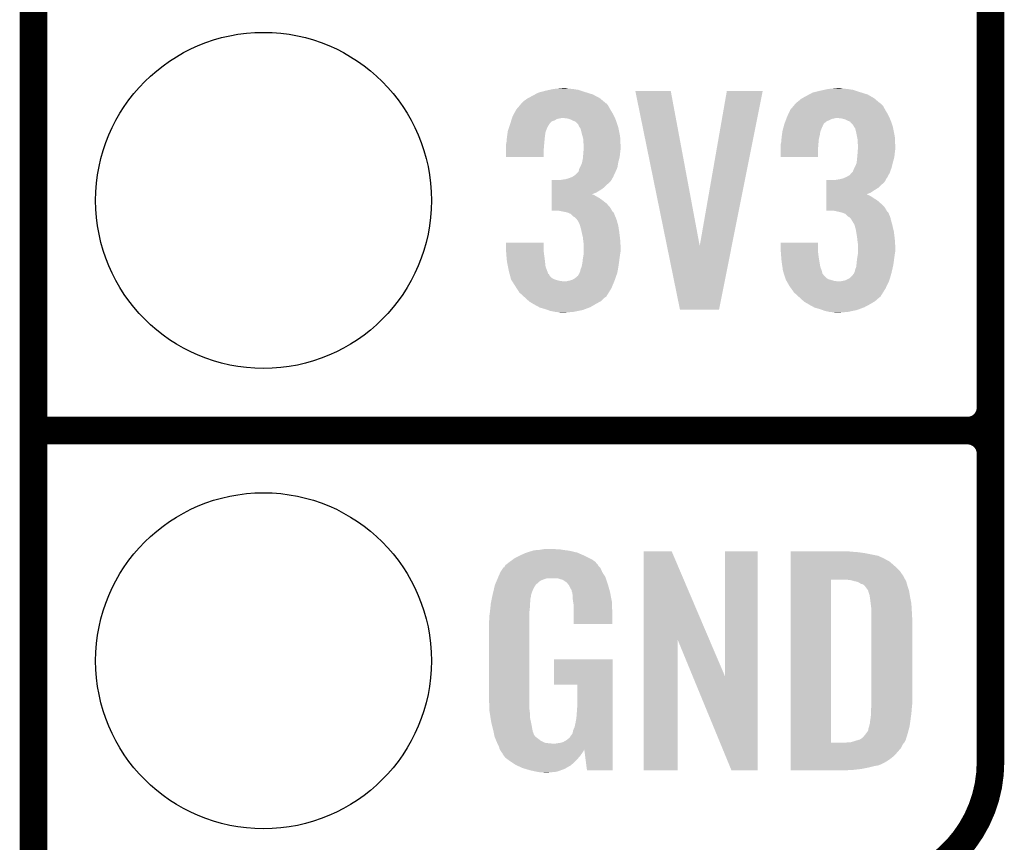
# Model space of a CAD drawing. Extents: x -0.05 to 0.95, y -0.15 to 2.1.
# Tile 2 of 35: x -0.05 to 0.16, y -0.04 to 0.14. Entities that reach past the tile are written whole.
import ezdxf

# ---------------------------------------------------------------- set-up
doc = ezdxf.new("R2010")
doc.units = 0
doc.layers.get('0').update_dxf_attribs({"linetype": 'CONTINUOUS'})
for name, color, linetype in [('HALL_CURRENT_24_V100_GKO', 5, 'CONTINUOUS'), ('HALL_CURRENT_24_V100_GTO', 14, 'CONTINUOUS'), ('HALL_CURRENT_24_V100_GTS', 12, 'CONTINUOUS')]:
    doc.layers.add(name, color=color, linetype=linetype)

# ---------------------------------------------------------------- blocks, each defined once
blk = doc.blocks.new('ROUND_39')
blk.add_circle((0, 0), 0.0365)

msp = doc.modelspace()

# ---------------------------------------------------------------- linework, layer by layer
at = {"layer": 'HALL_CURRENT_24_V100_GKO', "const_width": 0.006}
msp.add_lwpolyline([(-0.05, -0.15), (-0.05, 2.01)], dxfattribs=at)
at = {"layer": 'HALL_CURRENT_24_V100_GTO', "const_width": 0.006}
for points in [[(0.158, -0.022), (0.158, 0.722)], [(0.158, 0.055), (0.158, 0.145)], [(-0.05, 0.05), (0.153, 0.05)], [(-0.05, 0.05), (0.153, 0.05)]]:
    msp.add_lwpolyline(points, dxfattribs=at)
for points in [[(0.153, 0.05, 0.414214), (0.158, 0.055)], [(0.158, 0.045, 0.414214), (0.153, 0.05)], [(0.158, 0.045, 0.414214), (0.153, 0.05)], [(0.13, -0.05, 0.414214), (0.158, -0.022)]]:
    msp.add_lwpolyline(points, format="xyb", dxfattribs=at)
at = {"layer": 'HALL_CURRENT_24_V100_GTO'}
for points in [[(0.0621, 0.124), (0.063, 0.1242), (0.0685, 0.124), (0.0672, 0.1242)], [(0.063, 0.1242), (0.06405, 0.1243), (0.0672, 0.1242), (0.0661, 0.1243)], [(0.06405, 0.1243), (0.0651, 0.1244), (0.0661, 0.1243), (0.0657, 0.1244)], [(0.1218, 0.124), (0.1227, 0.1242), (0.1282, 0.124), (0.1269, 0.1242)], [(0.1227, 0.1242), (0.12375, 0.1243), (0.1269, 0.1242), (0.1258, 0.1243)], [(0.12375, 0.1243), (0.1248, 0.1244), (0.1258, 0.1243), (0.1253, 0.1244)], [(0.0566, 0.1216), (0.0573, 0.1221), (0.07381, 0.1216), (0.07322, 0.1221)], [(0.0573, 0.1221), (0.05748, 0.1222), (0.07322, 0.1221), (0.0731, 0.1222)], [(0.05748, 0.1222), (0.0584, 0.1227), (0.0731, 0.1222), (0.07216, 0.1227)], [(0.0584, 0.1227), (0.05896, 0.123), (0.07216, 0.1227), (0.0716, 0.123)], [(0.05896, 0.123), (0.0597, 0.1234), (0.0716, 0.123), (0.07032, 0.1234)], [(0.0597, 0.1234), (0.06007, 0.1235), (0.07032, 0.1234), (0.07, 0.1235)], [(0.06007, 0.1235), (0.0612, 0.1238), (0.07, 0.1235), (0.0691, 0.1238)], [(0.0612, 0.1238), (0.0621, 0.124), (0.0691, 0.1238), (0.0685, 0.124)], [(0.08768, 0.09011), (0.0808, 0.1238), (0.0948, 0.09011), (0.0885, 0.1238)], [(0.0808, 0.1238), (0.0808, 0.1238), (0.0885, 0.1238), (0.0808, 0.1238)], [(0.0948, 0.09011), (0.1007, 0.1238), (0.10176, 0.09011), (0.1085, 0.1238)], [(0.1007, 0.1238), (0.1007, 0.1238), (0.1085, 0.1238), (0.1007, 0.1238)], [(0.1163, 0.1216), (0.1169, 0.1221), (0.13341, 0.1216), (0.13282, 0.1221)], [(0.1169, 0.1221), (0.11708, 0.1222), (0.13282, 0.1221), (0.1327, 0.1222)], [(0.11708, 0.1222), (0.118, 0.1227), (0.1327, 0.1222), (0.13182, 0.1227)], [(0.118, 0.1227), (0.11856, 0.123), (0.13182, 0.1227), (0.1313, 0.123)], [(0.11856, 0.123), (0.1193, 0.1234), (0.1313, 0.123), (0.13002, 0.1234)], [(0.1193, 0.1234), (0.1197, 0.1235), (0.13002, 0.1234), (0.1297, 0.1235)], [(0.1197, 0.1235), (0.1209, 0.1238), (0.1297, 0.1235), (0.1288, 0.1238)], [(0.1209, 0.1238), (0.1218, 0.124), (0.1288, 0.1238), (0.1282, 0.124)], [(0.0549, 0.1197), (0.05566, 0.1206), (0.0754, 0.1197), (0.0749, 0.1206)], [(0.05566, 0.1206), (0.056, 0.121), (0.0749, 0.1206), (0.0746, 0.121)], [(0.056, 0.121), (0.0561, 0.1211), (0.0746, 0.121), (0.0744, 0.1211)], [(0.0561, 0.1211), (0.0566, 0.1216), (0.0744, 0.1211), (0.07381, 0.1216)], [(0.1145, 0.1197), (0.11526, 0.1206), (0.1351, 0.1197), (0.1346, 0.1206)], [(0.11526, 0.1206), (0.1156, 0.121), (0.1346, 0.1206), (0.1342, 0.121)], [(0.1156, 0.121), (0.1157, 0.1211), (0.1342, 0.121), (0.134, 0.1211)], [(0.1157, 0.1211), (0.1158, 0.1212), (0.134, 0.1211), (0.13388, 0.1212)], [(0.1158, 0.1212), (0.1163, 0.1216), (0.13388, 0.1212), (0.13341, 0.1216)], [(0.05394, 0.1177), (0.05401, 0.1179), (0.0638, 0.1177), (0.0648, 0.1179)], [(0.05401, 0.1179), (0.0541, 0.1182), (0.07637, 0.1179), (0.07623, 0.1182)], [(0.0541, 0.1182), (0.05437, 0.1187), (0.07623, 0.1182), (0.076, 0.1187)], [(0.05437, 0.1187), (0.0549, 0.1197), (0.076, 0.1187), (0.0754, 0.1197)], [(0.066, 0.1178), (0.0651, 0.1179), (0.07642, 0.1178), (0.07637, 0.1179)], [(0.0667, 0.1176), (0.066, 0.1178), (0.07651, 0.1176), (0.07642, 0.1178)], [(0.11361, 0.1177), (0.11365, 0.1178), (0.1235, 0.1177), (0.124, 0.1178)], [(0.11365, 0.1178), (0.11369, 0.1179), (0.124, 0.1178), (0.1244, 0.1179)], [(0.11369, 0.1179), (0.1138, 0.1182), (0.13607, 0.1179), (0.13593, 0.1182)], [(0.1138, 0.1182), (0.11403, 0.1187), (0.13593, 0.1182), (0.1357, 0.1187)], [(0.11403, 0.1187), (0.1145, 0.1197), (0.1357, 0.1187), (0.1351, 0.1197)], [(0.1256, 0.1178), (0.1248, 0.1179), (0.13612, 0.1178), (0.13607, 0.1179)], [(0.1264, 0.1176), (0.1256, 0.1178), (0.13621, 0.1176), (0.13612, 0.1178)], [(0.0531, 0.1151), (0.05337, 0.1159), (0.06138, 0.1151), (0.0617, 0.1159)], [(0.05337, 0.1159), (0.0534, 0.116), (0.0617, 0.1159), (0.0618, 0.116)], [(0.0534, 0.116), (0.05343, 0.1161), (0.0618, 0.116), (0.0618, 0.1161)], [(0.05343, 0.1161), (0.0536, 0.1166), (0.0618, 0.1161), (0.06213, 0.1166)], [(0.0536, 0.1166), (0.05363, 0.1167), (0.06213, 0.1166), (0.0622, 0.1167)], [(0.05363, 0.1167), (0.05379, 0.1172), (0.0622, 0.1167), (0.0627, 0.1172)], [(0.05379, 0.1172), (0.05385, 0.1174), (0.0627, 0.1172), (0.0633, 0.1174)], [(0.05385, 0.1174), (0.05394, 0.1177), (0.0633, 0.1174), (0.0638, 0.1177)], [(0.0671, 0.1174), (0.0667, 0.1176), (0.0766, 0.1174), (0.07651, 0.1176)], [(0.0673, 0.1173), (0.0671, 0.1174), (0.07663, 0.1173), (0.0766, 0.1174)], [(0.0678, 0.1171), (0.0673, 0.1173), (0.0767, 0.1171), (0.07663, 0.1173)], [(0.0684, 0.1165), (0.0678, 0.1171), (0.0769, 0.1165), (0.0767, 0.1171)], [(0.0685, 0.1163), (0.0684, 0.1165), (0.07697, 0.1163), (0.0769, 0.1165)], [(0.0685, 0.1162), (0.0685, 0.1163), (0.077, 0.1162), (0.07697, 0.1163)], [(0.0687, 0.1159), (0.0685, 0.1162), (0.0771, 0.1159), (0.077, 0.1162)], [(0.0689, 0.1156), (0.0687, 0.1159), (0.07716, 0.1156), (0.0771, 0.1159)], [(0.0691, 0.1148), (0.0689, 0.1156), (0.07732, 0.1148), (0.07716, 0.1156)], [(0.1128, 0.1151), (0.11301, 0.1159), (0.12108, 0.1151), (0.1214, 0.1159)], [(0.11301, 0.1159), (0.11304, 0.116), (0.1214, 0.1159), (0.1215, 0.116)], [(0.11304, 0.116), (0.11307, 0.1161), (0.1215, 0.116), (0.1215, 0.1161)], [(0.11307, 0.1161), (0.1132, 0.1166), (0.1215, 0.1161), (0.12175, 0.1166)], [(0.1132, 0.1166), (0.11324, 0.1167), (0.12175, 0.1166), (0.1218, 0.1167)], [(0.11324, 0.1167), (0.11342, 0.1172), (0.1218, 0.1167), (0.1224, 0.1172)], [(0.11342, 0.1172), (0.1135, 0.1174), (0.1224, 0.1172), (0.1229, 0.1174)], [(0.1135, 0.1174), (0.11361, 0.1177), (0.1229, 0.1174), (0.1235, 0.1177)], [(0.1268, 0.1174), (0.1264, 0.1176), (0.1363, 0.1174), (0.13621, 0.1176)], [(0.127, 0.1173), (0.1268, 0.1174), (0.13633, 0.1173), (0.1363, 0.1174)], [(0.1275, 0.1171), (0.127, 0.1173), (0.1364, 0.1171), (0.13633, 0.1173)], [(0.1277, 0.1168), (0.1275, 0.1171), (0.1365, 0.1168), (0.1364, 0.1171)], [(0.1282, 0.1163), (0.1277, 0.1168), (0.13667, 0.1163), (0.1365, 0.1168)], [(0.1282, 0.1162), (0.1282, 0.1163), (0.1367, 0.1162), (0.13667, 0.1163)], [(0.1284, 0.1159), (0.1282, 0.1162), (0.1368, 0.1159), (0.1367, 0.1162)], [(0.1286, 0.1156), (0.1284, 0.1159), (0.13686, 0.1156), (0.1368, 0.1159)], [(0.1288, 0.1148), (0.1286, 0.1156), (0.13702, 0.1148), (0.13686, 0.1156)], [(0.05287, 0.1134), (0.0529, 0.1137), (0.0611, 0.1134), (0.06114, 0.1137)], [(0.0529, 0.1137), (0.05297, 0.1142), (0.06114, 0.1137), (0.0612, 0.1142)], [(0.05297, 0.1142), (0.05307, 0.1149), (0.0612, 0.1142), (0.0613, 0.1149)], [(0.05307, 0.1149), (0.0531, 0.1151), (0.0613, 0.1149), (0.06138, 0.1151)], [(0.06934, 0.1139), (0.0691, 0.1148), (0.0775, 0.1139), (0.07732, 0.1148)], [(0.0695, 0.1133), (0.06934, 0.1139), (0.07753, 0.1133), (0.0775, 0.1139)], [(0.11257, 0.1134), (0.1126, 0.1137), (0.1207, 0.1134), (0.12077, 0.1137)], [(0.1126, 0.1137), (0.11267, 0.1142), (0.12077, 0.1137), (0.1209, 0.1142)], [(0.11267, 0.1142), (0.11277, 0.1149), (0.1209, 0.1142), (0.121, 0.1149)], [(0.11277, 0.1149), (0.1128, 0.1151), (0.121, 0.1149), (0.12108, 0.1151)], [(0.12898, 0.1139), (0.1288, 0.1148), (0.1372, 0.1139), (0.13702, 0.1148)], [(0.1291, 0.1133), (0.12898, 0.1139), (0.13723, 0.1133), (0.1372, 0.1139)], [(0.0527, 0.1122), (0.05273, 0.1123), (0.06099, 0.1122), (0.061, 0.1123)], [(0.0527, 0.1111), (0.0527, 0.1122), (0.0609, 0.1111), (0.06099, 0.1122)], [(0.05273, 0.1123), (0.0528, 0.1126), (0.061, 0.1123), (0.06103, 0.1126)], [(0.0528, 0.1126), (0.05287, 0.1134), (0.06103, 0.1126), (0.0611, 0.1134)], [(0.0695, 0.1126), (0.0695, 0.1133), (0.07756, 0.1126), (0.07753, 0.1133)], [(0.0696, 0.1121), (0.0695, 0.1126), (0.07759, 0.1121), (0.07756, 0.1126)], [(0.06957, 0.1111), (0.0696, 0.1115), (0.0776, 0.1111), (0.0776, 0.1115)], [(0.0696, 0.1118), (0.0696, 0.1121), (0.0776, 0.1118), (0.07759, 0.1121)], [(0.0696, 0.1115), (0.0696, 0.1118), (0.0776, 0.1115), (0.0776, 0.1118)], [(0.1124, 0.1122), (0.11242, 0.1123), (0.12059, 0.1122), (0.1206, 0.1123)], [(0.1124, 0.1111), (0.1124, 0.1122), (0.1205, 0.1111), (0.12059, 0.1122)], [(0.11242, 0.1123), (0.1125, 0.1126), (0.1206, 0.1123), (0.12063, 0.1126)], [(0.1125, 0.1126), (0.11257, 0.1134), (0.12063, 0.1126), (0.1207, 0.1134)], [(0.1291, 0.1126), (0.1291, 0.1133), (0.13726, 0.1126), (0.13723, 0.1133)], [(0.1292, 0.1121), (0.1291, 0.1126), (0.13729, 0.1121), (0.13726, 0.1126)], [(0.12917, 0.1111), (0.1292, 0.1115), (0.1373, 0.1111), (0.1373, 0.1115)], [(0.1292, 0.1118), (0.1292, 0.1121), (0.1373, 0.1118), (0.13729, 0.1121)], [(0.1292, 0.1115), (0.1292, 0.1118), (0.1373, 0.1115), (0.1373, 0.1118)], [(0.0527, 0.1094), (0.0527, 0.1111), (0.0609, 0.1094), (0.0609, 0.1111)], [(0.0694, 0.1091), (0.06943, 0.1094), (0.07732, 0.1091), (0.0774, 0.1094)], [(0.06943, 0.1094), (0.0695, 0.1102), (0.0774, 0.1094), (0.07749, 0.1102)], [(0.0695, 0.1102), (0.06951, 0.1103), (0.07749, 0.1102), (0.0775, 0.1103)], [(0.06951, 0.1103), (0.06957, 0.1111), (0.0775, 0.1103), (0.0776, 0.1111)], [(0.1124, 0.1094), (0.1124, 0.1111), (0.1205, 0.1094), (0.1205, 0.1111)], [(0.129, 0.1091), (0.12903, 0.1094), (0.13702, 0.1091), (0.1371, 0.1094)], [(0.12903, 0.1094), (0.1291, 0.1102), (0.1371, 0.1094), (0.13719, 0.1102)], [(0.1291, 0.1102), (0.12911, 0.1103), (0.13719, 0.1102), (0.1372, 0.1103)], [(0.12911, 0.1103), (0.12917, 0.1111), (0.1372, 0.1103), (0.1373, 0.1111)], [(0.0686, 0.1068), (0.06875, 0.1071), (0.07676, 0.1068), (0.0769, 0.1071)], [(0.06875, 0.1071), (0.0689, 0.1074), (0.0769, 0.1071), (0.07695, 0.1074)], [(0.0689, 0.1074), (0.0692, 0.1081), (0.07695, 0.1074), (0.07707, 0.1081)], [(0.0692, 0.1081), (0.06924, 0.1083), (0.07707, 0.1081), (0.0771, 0.1083)], [(0.06924, 0.1083), (0.0694, 0.1091), (0.0771, 0.1083), (0.07732, 0.1091)], [(0.1283, 0.1068), (0.12845, 0.1071), (0.13639, 0.1068), (0.1365, 0.1071)], [(0.12845, 0.1071), (0.1286, 0.1074), (0.1365, 0.1071), (0.13657, 0.1074)], [(0.1286, 0.1074), (0.1289, 0.1081), (0.13657, 0.1074), (0.13675, 0.1081)], [(0.1289, 0.1081), (0.12892, 0.1083), (0.13675, 0.1081), (0.1368, 0.1083)], [(0.12892, 0.1083), (0.129, 0.1091), (0.1368, 0.1083), (0.13702, 0.1091)], [(0.0663, 0.1048), (0.06657, 0.1049), (0.0758, 0.1048), (0.0759, 0.1049)], [(0.06657, 0.1049), (0.0671, 0.1051), (0.0759, 0.1049), (0.07599, 0.1051)], [(0.0671, 0.1051), (0.0677, 0.1055), (0.07599, 0.1051), (0.07617, 0.1055)], [(0.0677, 0.1055), (0.0685, 0.1063), (0.07617, 0.1055), (0.07654, 0.1063)], [(0.0685, 0.1063), (0.0686, 0.1068), (0.07654, 0.1063), (0.07676, 0.1068)], [(0.126, 0.1048), (0.12623, 0.1049), (0.1354, 0.1048), (0.1355, 0.1049)], [(0.12623, 0.1049), (0.1267, 0.1051), (0.1355, 0.1049), (0.13561, 0.1051)], [(0.1267, 0.1051), (0.1274, 0.1055), (0.13561, 0.1051), (0.13583, 0.1055)], [(0.1274, 0.1055), (0.12782, 0.106), (0.13583, 0.1055), (0.1361, 0.106)], [(0.12782, 0.106), (0.1279, 0.1061), (0.1361, 0.106), (0.13614, 0.1061)], [(0.1279, 0.1061), (0.1281, 0.1063), (0.13614, 0.1061), (0.13621, 0.1063)], [(0.1281, 0.1063), (0.1283, 0.1068), (0.13621, 0.1063), (0.13639, 0.1068)], [(0.0626, 0.1039), (0.0626, 0.1044), (0.0752, 0.1039), (0.0756, 0.1044)], [(0.0626, 0.1034), (0.0626, 0.1039), (0.0746, 0.1034), (0.0752, 0.1039)], [(0.0626, 0.1028), (0.0626, 0.1034), (0.074, 0.1028), (0.0746, 0.1034)], [(0.0626, 0.1023), (0.0626, 0.1028), (0.0733, 0.1023), (0.074, 0.1028)], [(0.0644, 0.1044), (0.0649, 0.1045), (0.0756, 0.1044), (0.07565, 0.1045)], [(0.0649, 0.1045), (0.0656, 0.1046), (0.07565, 0.1045), (0.0757, 0.1046)], [(0.0656, 0.1046), (0.0663, 0.1048), (0.0757, 0.1046), (0.0758, 0.1048)], [(0.1223, 0.1039), (0.1223, 0.1044), (0.1349, 0.1039), (0.1352, 0.1044)], [(0.1223, 0.1034), (0.1223, 0.1039), (0.1343, 0.1034), (0.1349, 0.1039)], [(0.1223, 0.1028), (0.1223, 0.1034), (0.1337, 0.1028), (0.1343, 0.1034)], [(0.1223, 0.1023), (0.1223, 0.1028), (0.1329, 0.1023), (0.1337, 0.1028)], [(0.124, 0.1044), (0.1252, 0.1046), (0.1352, 0.1044), (0.1353, 0.1046)], [(0.1252, 0.1046), (0.126, 0.1048), (0.1353, 0.1046), (0.1354, 0.1048)], [(0.0626, 0.1017), (0.0626, 0.1023), (0.0723, 0.1017), (0.0733, 0.1023)], [(0.0626, 0.1013), (0.0626, 0.1017), (0.07131, 0.1013), (0.0723, 0.1017)], [(0.0626, 0.1012), (0.0626, 0.1013), (0.0718, 0.1012), (0.0714, 0.1013)], [(0.0626, 0.1009), (0.0626, 0.1012), (0.0723, 0.1009), (0.0718, 0.1012)], [(0.0626, 0.1005), (0.0626, 0.1009), (0.073, 0.1005), (0.0723, 0.1009)], [(0.1223, 0.1017), (0.1223, 0.1023), (0.132, 0.1017), (0.1329, 0.1023)], [(0.1223, 0.1013), (0.1223, 0.1017), (0.13101, 0.1013), (0.132, 0.1017)], [(0.1223, 0.1012), (0.1223, 0.1013), (0.1314, 0.1012), (0.1311, 0.1013)], [(0.1223, 0.1013), (0.1223, 0.1013), (0.1311, 0.1013), (0.13101, 0.1013)], [(0.1223, 0.1009), (0.1223, 0.1012), (0.132, 0.1009), (0.1314, 0.1012)], [(0.1223, 0.1005), (0.1223, 0.1009), (0.1326, 0.1005), (0.132, 0.1009)], [(0.0626, 0.1), (0.0626, 0.1005), (0.0737, 0.1), (0.073, 0.1005)], [(0.0626, 0.0993), (0.0626, 0.1), (0.0746, 0.0993), (0.0737, 0.1)], [(0.0626, 0.0985), (0.0626, 0.0993), (0.0753, 0.0985), (0.0746, 0.0993)], [(0.0626, 0.0978), (0.0626, 0.0985), (0.07572, 0.0978), (0.0753, 0.0985)], [(0.1223, 0.1), (0.1223, 0.1005), (0.1334, 0.1), (0.1326, 0.1005)], [(0.1223, 0.0993), (0.1223, 0.1), (0.1342, 0.0993), (0.1334, 0.1)], [(0.1223, 0.0985), (0.1223, 0.0993), (0.135, 0.0985), (0.1342, 0.0993)], [(0.1223, 0.0978), (0.1223, 0.0985), (0.13542, 0.0978), (0.135, 0.0985)], [(0.0655, 0.0975), (0.064, 0.0978), (0.0759, 0.0975), (0.07572, 0.0978)], [(0.066, 0.0974), (0.0655, 0.0975), (0.07605, 0.0974), (0.076, 0.0975)], [(0.0655, 0.0975), (0.0655, 0.0975), (0.076, 0.0975), (0.0759, 0.0975)], [(0.0667, 0.0971), (0.066, 0.0974), (0.0762, 0.0971), (0.07605, 0.0974)], [(0.0672, 0.0966), (0.0667, 0.0971), (0.07641, 0.0966), (0.0762, 0.0971)], [(0.06753, 0.0964), (0.0672, 0.0966), (0.0765, 0.0964), (0.07641, 0.0966)], [(0.0677, 0.0963), (0.06753, 0.0964), (0.07654, 0.0963), (0.0765, 0.0964)], [(0.068, 0.096), (0.0677, 0.0963), (0.07665, 0.096), (0.07654, 0.0963)], [(0.1247, 0.0976), (0.1237, 0.0978), (0.13554, 0.0976), (0.13542, 0.0978)], [(0.12515, 0.0975), (0.1247, 0.0976), (0.1356, 0.0975), (0.13554, 0.0976)], [(0.1256, 0.0974), (0.12515, 0.0975), (0.13575, 0.0974), (0.1357, 0.0975)], [(0.12515, 0.0975), (0.12515, 0.0975), (0.1357, 0.0975), (0.1356, 0.0975)], [(0.1264, 0.0971), (0.1256, 0.0974), (0.1359, 0.0971), (0.13575, 0.0974)], [(0.1269, 0.0966), (0.1264, 0.0971), (0.13611, 0.0966), (0.1359, 0.0971)], [(0.12723, 0.0964), (0.1269, 0.0966), (0.1362, 0.0964), (0.13611, 0.0966)], [(0.1274, 0.0963), (0.12723, 0.0964), (0.13623, 0.0963), (0.1362, 0.0964)], [(0.1277, 0.096), (0.1274, 0.0963), (0.1363, 0.096), (0.13623, 0.0963)], [(0.0682, 0.0957), (0.068, 0.096), (0.07676, 0.0957), (0.07665, 0.096)], [(0.0683, 0.0956), (0.0682, 0.0957), (0.0768, 0.0956), (0.07676, 0.0957)], [(0.0687, 0.0948), (0.0683, 0.0956), (0.07702, 0.0948), (0.0768, 0.0956)], [(0.06879, 0.0945), (0.0687, 0.0948), (0.0771, 0.0945), (0.07702, 0.0948)], [(0.069, 0.0938), (0.06879, 0.0945), (0.07721, 0.0938), (0.0771, 0.0945)], [(0.1278, 0.0957), (0.1277, 0.096), (0.13637, 0.0957), (0.1363, 0.096)], [(0.1279, 0.0956), (0.1278, 0.0957), (0.1364, 0.0956), (0.13637, 0.0957)], [(0.1284, 0.0948), (0.1279, 0.0956), (0.13662, 0.0948), (0.1364, 0.0956)], [(0.12849, 0.0945), (0.1284, 0.0948), (0.1367, 0.0945), (0.13662, 0.0948)], [(0.1287, 0.0938), (0.12849, 0.0945), (0.13686, 0.0938), (0.1367, 0.0945)], [(0.06913, 0.0932), (0.069, 0.0938), (0.0773, 0.0932), (0.07721, 0.0938)], [(0.0694, 0.092), (0.06913, 0.0932), (0.07745, 0.092), (0.0773, 0.0932)], [(0.1288, 0.0932), (0.1287, 0.0938), (0.137, 0.0932), (0.13686, 0.0938)], [(0.129, 0.092), (0.1288, 0.0932), (0.13715, 0.092), (0.137, 0.0932)], [(0.0527, 0.0891), (0.0527, 0.0908), (0.0609, 0.0891), (0.0609, 0.0908)], [(0.0527, 0.0908), (0.0527, 0.0908), (0.0609, 0.0908), (0.0527, 0.0908)], [(0.06944, 0.0916), (0.0694, 0.092), (0.0775, 0.0916), (0.07745, 0.092)], [(0.0695, 0.0911), (0.06944, 0.0916), (0.07753, 0.0911), (0.0775, 0.0916)], [(0.0696, 0.0904), (0.0695, 0.0911), (0.07758, 0.0904), (0.07753, 0.0911)], [(0.0696, 0.09), (0.0696, 0.0904), (0.0776, 0.09), (0.07758, 0.0904)], [(0.0696, 0.0889), (0.0696, 0.09), (0.0776, 0.0889), (0.0776, 0.09)], [(0.0905, 0.0763), (0.08768, 0.09011), (0.099, 0.0763), (0.10176, 0.09011)], [(0.1124, 0.0891), (0.1124, 0.0908), (0.1205, 0.0891), (0.1205, 0.0908)], [(0.1124, 0.0908), (0.1124, 0.0908), (0.1205, 0.0908), (0.1124, 0.0908)], [(0.12904, 0.0916), (0.129, 0.092), (0.1372, 0.0916), (0.13715, 0.092)], [(0.1291, 0.0911), (0.12904, 0.0916), (0.13723, 0.0911), (0.1372, 0.0916)], [(0.1292, 0.0904), (0.1291, 0.0911), (0.13728, 0.0904), (0.13723, 0.0911)], [(0.1292, 0.09), (0.1292, 0.0904), (0.1373, 0.09), (0.13728, 0.0904)], [(0.1292, 0.0889), (0.1292, 0.09), (0.1373, 0.0889), (0.1373, 0.09)], [(0.05272, 0.0889), (0.0527, 0.0891), (0.0609, 0.0889), (0.0609, 0.0891)], [(0.05278, 0.0881), (0.05272, 0.0889), (0.061, 0.0881), (0.0609, 0.0889)], [(0.05284, 0.0874), (0.05278, 0.0881), (0.0611, 0.0874), (0.061, 0.0881)], [(0.06945, 0.0876), (0.06957, 0.0883), (0.0774, 0.0876), (0.0775, 0.0883)], [(0.06957, 0.0883), (0.0696, 0.0885), (0.0775, 0.0883), (0.07753, 0.0885)], [(0.0696, 0.0885), (0.0696, 0.0889), (0.07753, 0.0885), (0.0776, 0.0889)], [(0.11242, 0.0889), (0.1124, 0.0891), (0.1205, 0.0889), (0.1205, 0.0891)], [(0.11248, 0.0881), (0.11242, 0.0889), (0.1206, 0.0881), (0.1205, 0.0889)], [(0.11254, 0.0874), (0.11248, 0.0881), (0.1207, 0.0874), (0.1206, 0.0881)], [(0.12905, 0.0876), (0.12917, 0.0883), (0.1371, 0.0876), (0.1372, 0.0883)], [(0.12917, 0.0883), (0.1292, 0.0885), (0.1372, 0.0883), (0.13723, 0.0885)], [(0.1292, 0.0885), (0.1292, 0.0889), (0.13723, 0.0885), (0.1373, 0.0889)], [(0.0529, 0.0867), (0.05284, 0.0874), (0.06118, 0.0867), (0.0611, 0.0874)], [(0.05312, 0.0856), (0.0529, 0.0867), (0.0613, 0.0856), (0.06118, 0.0867)], [(0.0691, 0.0855), (0.06923, 0.0861), (0.0771, 0.0855), (0.0772, 0.0861)], [(0.06923, 0.0861), (0.0693, 0.0864), (0.0772, 0.0861), (0.07724, 0.0864)], [(0.0693, 0.0864), (0.0694, 0.0873), (0.07724, 0.0864), (0.07736, 0.0873)], [(0.0694, 0.0873), (0.06945, 0.0876), (0.07736, 0.0873), (0.0774, 0.0876)], [(0.1126, 0.0867), (0.11254, 0.0874), (0.12082, 0.0867), (0.1207, 0.0874)], [(0.11277, 0.0856), (0.1126, 0.0867), (0.121, 0.0856), (0.12082, 0.0867)], [(0.1288, 0.0855), (0.12887, 0.0861), (0.13677, 0.0855), (0.1369, 0.0861)], [(0.12887, 0.0861), (0.129, 0.0873), (0.1369, 0.0861), (0.13706, 0.0873)], [(0.129, 0.0873), (0.12905, 0.0876), (0.13706, 0.0873), (0.1371, 0.0876)], [(0.0533, 0.0847), (0.05312, 0.0856), (0.06164, 0.0847), (0.0613, 0.0856)], [(0.05348, 0.084), (0.0533, 0.0847), (0.0619, 0.084), (0.06164, 0.0847)], [(0.05354, 0.0838), (0.05348, 0.084), (0.0621, 0.0838), (0.062, 0.084)], [(0.05348, 0.084), (0.05348, 0.084), (0.062, 0.084), (0.0619, 0.084)], [(0.05362, 0.0835), (0.05354, 0.0838), (0.0623, 0.0835), (0.0621, 0.0838)], [(0.05369, 0.0832), (0.05362, 0.0835), (0.0626, 0.0832), (0.0623, 0.0835)], [(0.0677, 0.0831), (0.0683, 0.0836), (0.07648, 0.0831), (0.07665, 0.0836)], [(0.0683, 0.0836), (0.0686, 0.0841), (0.07665, 0.0836), (0.07683, 0.0841)], [(0.0686, 0.0842), (0.06867, 0.0843), (0.07686, 0.0842), (0.0769, 0.0843)], [(0.0686, 0.0841), (0.0686, 0.0842), (0.07683, 0.0841), (0.07686, 0.0842)], [(0.06867, 0.0843), (0.0688, 0.0845), (0.0769, 0.0843), (0.07693, 0.0845)], [(0.0688, 0.0845), (0.0689, 0.085), (0.07693, 0.0845), (0.07702, 0.085)], [(0.0689, 0.085), (0.0691, 0.0855), (0.07702, 0.085), (0.0771, 0.0855)], [(0.11288, 0.0848), (0.11277, 0.0856), (0.1213, 0.0848), (0.121, 0.0856)], [(0.1129, 0.0847), (0.11288, 0.0848), (0.12133, 0.0847), (0.1213, 0.0848)], [(0.11312, 0.084), (0.1129, 0.0847), (0.1215, 0.084), (0.12133, 0.0847)], [(0.11318, 0.0838), (0.11312, 0.084), (0.1217, 0.0838), (0.1216, 0.084)], [(0.11312, 0.084), (0.11312, 0.084), (0.1216, 0.084), (0.1215, 0.084)], [(0.11337, 0.0832), (0.11318, 0.0838), (0.1223, 0.0832), (0.1217, 0.0838)], [(0.1274, 0.0831), (0.1279, 0.0836), (0.13615, 0.0831), (0.13629, 0.0836)], [(0.1279, 0.0836), (0.1283, 0.0841), (0.13629, 0.0836), (0.13644, 0.0841)], [(0.1283, 0.0842), (0.12837, 0.0843), (0.13647, 0.0842), (0.1365, 0.0843)], [(0.1283, 0.0841), (0.1283, 0.0842), (0.13644, 0.0841), (0.13647, 0.0842)], [(0.12837, 0.0843), (0.1285, 0.0845), (0.1365, 0.0843), (0.13654, 0.0845)], [(0.1285, 0.0845), (0.1286, 0.085), (0.13654, 0.0845), (0.13666, 0.085)], [(0.1286, 0.085), (0.1288, 0.0855), (0.13666, 0.085), (0.13677, 0.0855)], [(0.05377, 0.0829), (0.05369, 0.0832), (0.0631, 0.0829), (0.0626, 0.0832)], [(0.0538, 0.0828), (0.05377, 0.0829), (0.0634, 0.0828), (0.0631, 0.0829)], [(0.05386, 0.0827), (0.0538, 0.0828), (0.0637, 0.0827), (0.0634, 0.0828)], [(0.05399, 0.0825), (0.05386, 0.0827), (0.0645, 0.0825), (0.0637, 0.0827)], [(0.05406, 0.0824), (0.05399, 0.0825), (0.0653, 0.0824), (0.0645, 0.0825)], [(0.05502, 0.0809), (0.05406, 0.0824), (0.0756, 0.0809), (0.07622, 0.0824)], [(0.0657, 0.0824), (0.0661, 0.0825), (0.07622, 0.0824), (0.07626, 0.0825)], [(0.0661, 0.0825), (0.0666, 0.0826), (0.07626, 0.0825), (0.0763, 0.0826)], [(0.0666, 0.0826), (0.0672, 0.0828), (0.0763, 0.0826), (0.07637, 0.0828)], [(0.0672, 0.0828), (0.0677, 0.0831), (0.07637, 0.0828), (0.07648, 0.0831)], [(0.11347, 0.0829), (0.11337, 0.0832), (0.1227, 0.0829), (0.1223, 0.0832)], [(0.1135, 0.0828), (0.11347, 0.0829), (0.12305, 0.0828), (0.1227, 0.0829)], [(0.11367, 0.0825), (0.1135, 0.0828), (0.1241, 0.0825), (0.12305, 0.0828)], [(0.11373, 0.0824), (0.11367, 0.0825), (0.125, 0.0824), (0.1241, 0.0825)], [(0.1143, 0.0814), (0.11373, 0.0824), (0.13544, 0.0814), (0.13591, 0.0824)], [(0.11466, 0.0809), (0.1143, 0.0814), (0.1352, 0.0809), (0.13544, 0.0814)], [(0.1253, 0.0824), (0.1263, 0.0826), (0.13591, 0.0824), (0.136, 0.0826)], [(0.1263, 0.0826), (0.1268, 0.0828), (0.136, 0.0826), (0.13606, 0.0828)], [(0.1268, 0.0828), (0.1274, 0.0831), (0.13606, 0.0828), (0.13615, 0.0831)], [(0.0556, 0.08), (0.05502, 0.0809), (0.07504, 0.08), (0.0756, 0.0809)], [(0.05637, 0.0793), (0.0556, 0.08), (0.0746, 0.0793), (0.07504, 0.08)], [(0.05659, 0.0791), (0.05637, 0.0793), (0.0745, 0.0791), (0.0746, 0.0793)], [(0.1153, 0.08), (0.11466, 0.0809), (0.13464, 0.08), (0.1352, 0.0809)], [(0.11607, 0.0793), (0.1153, 0.08), (0.1342, 0.0793), (0.13464, 0.08)], [(0.11629, 0.0791), (0.11607, 0.0793), (0.1341, 0.0791), (0.1342, 0.0793)], [(0.05692, 0.0788), (0.05659, 0.0791), (0.074, 0.0788), (0.0745, 0.0791)], [(0.05769, 0.0781), (0.05692, 0.0788), (0.0733, 0.0781), (0.074, 0.0788)], [(0.0578, 0.078), (0.05769, 0.0781), (0.07312, 0.078), (0.0733, 0.0781)], [(0.05866, 0.0775), (0.0578, 0.078), (0.0722, 0.0775), (0.07312, 0.078)], [(0.059, 0.0773), (0.05866, 0.0775), (0.07186, 0.0773), (0.0722, 0.0775)], [(0.05992, 0.0768), (0.059, 0.0773), (0.071, 0.0768), (0.07186, 0.0773)], [(0.11662, 0.0788), (0.11629, 0.0791), (0.1337, 0.0788), (0.1341, 0.0791)], [(0.11739, 0.0781), (0.11662, 0.0788), (0.1329, 0.0781), (0.1337, 0.0788)], [(0.1175, 0.078), (0.11739, 0.0781), (0.13273, 0.078), (0.1329, 0.0781)], [(0.11836, 0.0775), (0.1175, 0.078), (0.1319, 0.0775), (0.13273, 0.078)], [(0.1187, 0.0773), (0.11836, 0.0775), (0.13153, 0.0773), (0.1319, 0.0775)], [(0.11962, 0.0768), (0.1187, 0.0773), (0.1306, 0.0768), (0.13153, 0.0773)], [(0.0601, 0.0767), (0.05992, 0.0768), (0.07073, 0.0767), (0.071, 0.0768)], [(0.0612, 0.0764), (0.0601, 0.0767), (0.06993, 0.0764), (0.07073, 0.0767)], [(0.06175, 0.0762), (0.0612, 0.0764), (0.0694, 0.0762), (0.06993, 0.0764)], [(0.0623, 0.076), (0.06175, 0.0762), (0.0684, 0.076), (0.0694, 0.0762)], [(0.0633, 0.0758), (0.0623, 0.076), (0.0674, 0.0758), (0.0684, 0.076)], [(0.0641, 0.0757), (0.0633, 0.0758), (0.0663, 0.0757), (0.0674, 0.0758)], [(0.0647, 0.0756), (0.0641, 0.0757), (0.0652, 0.0756), (0.0663, 0.0757)], [(0.1198, 0.0767), (0.11962, 0.0768), (0.13033, 0.0767), (0.1306, 0.0768)], [(0.1209, 0.0764), (0.1198, 0.0767), (0.12953, 0.0764), (0.13033, 0.0767)], [(0.12145, 0.0762), (0.1209, 0.0764), (0.129, 0.0762), (0.12953, 0.0764)], [(0.122, 0.076), (0.12145, 0.0762), (0.12805, 0.076), (0.129, 0.0762)], [(0.1229, 0.0758), (0.122, 0.076), (0.1271, 0.0758), (0.12805, 0.076)], [(0.1238, 0.0757), (0.1229, 0.0758), (0.126, 0.0757), (0.1271, 0.0758)], [(0.1243, 0.0756), (0.1238, 0.0757), (0.1249, 0.0756), (0.126, 0.0757)], [(0.0572, 0.0235), (0.0578, 0.0237), (0.0682, 0.0235), (0.06735, 0.0237)], [(0.0578, 0.0237), (0.05847, 0.0239), (0.06735, 0.0237), (0.0665, 0.0239)], [(0.05847, 0.0239), (0.0588, 0.024), (0.0665, 0.0239), (0.06575, 0.024)], [(0.0588, 0.024), (0.06, 0.0241), (0.06575, 0.024), (0.065, 0.0241)], [(0.06, 0.0241), (0.0606, 0.0242), (0.065, 0.0241), (0.0644, 0.0242)], [(0.0606, 0.0242), (0.0612, 0.0243), (0.0637, 0.0242), (0.0633, 0.0243)], [(0.0826, 0.00459), (0.0826, 0.0238), (0.09689, 0.00459), (0.0887, 0.0238)], [(0.0826, 0.0238), (0.0826, 0.0238), (0.0887, 0.0238), (0.0826, 0.0238)], [(0.1003, -0.00339), (0.1003, 0.0238), (0.1074, -0.00339), (0.1074, 0.0238)], [(0.1003, 0.0238), (0.1003, 0.0238), (0.1074, 0.0238), (0.1003, 0.0238)], [(0.1146, 0.0237), (0.1146, 0.0238), (0.1278, 0.0237), (0.1268, 0.0238)], [(0.1146, 0.0236), (0.1146, 0.0237), (0.1291, 0.0236), (0.1278, 0.0237)], [(0.1146, 0.0234), (0.1146, 0.0236), (0.1306, 0.0234), (0.1291, 0.0236)], [(0.0526, 0.0208), (0.0535, 0.0215), (0.0727, 0.0208), (0.0721, 0.0215)], [(0.0535, 0.0215), (0.05419, 0.022), (0.0721, 0.0215), (0.0714, 0.022)], [(0.05419, 0.022), (0.0546, 0.0223), (0.0714, 0.022), (0.0708, 0.0223)], [(0.0546, 0.0223), (0.0556, 0.0228), (0.0708, 0.0223), (0.0698, 0.0228)], [(0.0556, 0.0228), (0.056, 0.023), (0.0698, 0.0228), (0.06934, 0.023)], [(0.056, 0.023), (0.0569, 0.0234), (0.06934, 0.023), (0.06843, 0.0234)], [(0.0569, 0.0234), (0.0572, 0.0235), (0.06843, 0.0234), (0.0682, 0.0235)], [(0.1146, 0.0228), (0.1146, 0.0234), (0.1336, 0.0228), (0.1306, 0.0234)], [(0.1146, 0.0222), (0.1146, 0.0228), (0.1349, 0.0222), (0.1336, 0.0228)], [(0.1146, 0.0221), (0.1146, 0.0222), (0.1351, 0.0221), (0.1349, 0.0222)], [(0.1146, 0.0219), (0.1146, 0.0221), (0.1354, 0.0219), (0.1351, 0.0221)], [(0.1146, 0.0216), (0.1146, 0.0219), (0.136, 0.0216), (0.1354, 0.0219)], [(0.1146, 0.021), (0.1146, 0.0216), (0.1367, 0.021), (0.136, 0.0216)], [(0.0511, 0.0184), (0.0515, 0.0193), (0.07417, 0.0184), (0.0736, 0.0193)], [(0.0515, 0.0193), (0.0521, 0.0202), (0.0736, 0.0193), (0.0732, 0.0202)], [(0.0521, 0.0202), (0.0521, 0.0203), (0.0732, 0.0202), (0.0731, 0.0203)], [(0.0523, 0.0203), (0.05248, 0.0206), (0.0731, 0.0203), (0.0728, 0.0206)], [(0.05248, 0.0206), (0.0526, 0.0208), (0.0728, 0.0206), (0.0727, 0.0208)], [(0.1146, 0.0203), (0.1146, 0.021), (0.1375, 0.0203), (0.1367, 0.021)], [(0.1146, 0.0195), (0.1146, 0.0203), (0.1383, 0.0195), (0.1375, 0.0203)], [(0.1146, 0.0185), (0.1146, 0.0195), (0.139, 0.0185), (0.1383, 0.0195)], [(0.05043, 0.0168), (0.05059, 0.0172), (0.0595, 0.0168), (0.0599, 0.0172)], [(0.05059, 0.0172), (0.05072, 0.0175), (0.0599, 0.0172), (0.0604, 0.0175)], [(0.05072, 0.0175), (0.05089, 0.0179), (0.0604, 0.0175), (0.0615, 0.0179)], [(0.05089, 0.0179), (0.05102, 0.0182), (0.0744, 0.0179), (0.0743, 0.0182)], [(0.05089, 0.0179), (0.05089, 0.0179), (0.0615, 0.0179), (0.064, 0.0179)], [(0.05102, 0.0182), (0.0511, 0.0184), (0.0743, 0.0182), (0.07417, 0.0184)], [(0.0646, 0.0177), (0.064, 0.0179), (0.07447, 0.0177), (0.0744, 0.0179)], [(0.065, 0.0176), (0.0646, 0.0177), (0.0745, 0.0176), (0.07447, 0.0177)], [(0.0656, 0.0172), (0.065, 0.0176), (0.07463, 0.0172), (0.0745, 0.0176)], [(0.0658, 0.0171), (0.0656, 0.0172), (0.07467, 0.0171), (0.07463, 0.0172)], [(0.1146, 0.0176), (0.1146, 0.0185), (0.13949, 0.0176), (0.139, 0.0185)], [(0.1146, -0.0178), (0.1146, 0.0176), (0.1233, -0.0178), (0.1233, 0.0176)], [(0.1146, 0.0176), (0.1146, 0.0176), (0.1233, 0.0176), (0.1269, 0.0176)], [(0.1277, 0.0175), (0.1269, 0.0176), (0.13955, 0.0175), (0.13949, 0.0176)], [(0.12805, 0.0174), (0.1277, 0.0175), (0.1396, 0.0174), (0.13955, 0.0175)], [(0.1284, 0.0173), (0.12805, 0.0174), (0.13965, 0.0173), (0.1396, 0.0174)], [(0.1289, 0.0172), (0.1284, 0.0173), (0.1397, 0.0172), (0.13965, 0.0173)], [(0.1294, 0.017), (0.1289, 0.0172), (0.13975, 0.017), (0.1397, 0.0172)], [(0.0498, 0.0144), (0.05001, 0.0153), (0.05817, 0.0144), (0.0585, 0.0153)], [(0.05001, 0.0153), (0.0502, 0.0161), (0.0585, 0.0153), (0.0589, 0.0161)], [(0.0502, 0.0161), (0.0503, 0.0165), (0.0589, 0.0161), (0.05917, 0.0165)], [(0.0503, 0.0165), (0.05038, 0.0167), (0.05917, 0.0165), (0.0593, 0.0167)], [(0.05038, 0.0167), (0.05043, 0.0168), (0.0593, 0.0167), (0.0595, 0.0168)], [(0.06614, 0.0167), (0.0658, 0.0171), (0.0748, 0.0167), (0.07467, 0.0171)], [(0.0664, 0.0164), (0.06614, 0.0167), (0.07489, 0.0164), (0.0748, 0.0167)], [(0.0668, 0.0156), (0.0664, 0.0164), (0.07512, 0.0156), (0.07489, 0.0164)], [(0.067, 0.0153), (0.0668, 0.0156), (0.07521, 0.0153), (0.07512, 0.0156)], [(0.067, 0.015), (0.067, 0.0153), (0.0753, 0.015), (0.07521, 0.0153)], [(0.0671, 0.0148), (0.067, 0.015), (0.07534, 0.0148), (0.0753, 0.015)], [(0.1297, 0.0168), (0.1294, 0.017), (0.1398, 0.0168), (0.13975, 0.017)], [(0.1299, 0.0167), (0.1297, 0.0168), (0.13983, 0.0167), (0.1398, 0.0168)], [(0.1304, 0.0165), (0.13, 0.0167), (0.13989, 0.0165), (0.13983, 0.0167)], [(0.1308, 0.0161), (0.1304, 0.0165), (0.14, 0.0161), (0.13989, 0.0165)], [(0.1314, 0.0153), (0.1308, 0.0161), (0.14027, 0.0153), (0.14, 0.0161)], [(0.13143, 0.0152), (0.1314, 0.0153), (0.1403, 0.0152), (0.14027, 0.0153)], [(0.1315, 0.0149), (0.13143, 0.0152), (0.14035, 0.0149), (0.1403, 0.0152)], [(0.0494, 0.0125), (0.04951, 0.013), (0.05792, 0.0125), (0.058, 0.013)], [(0.04951, 0.013), (0.04961, 0.0135), (0.058, 0.013), (0.058, 0.0135)], [(0.04961, 0.0135), (0.04969, 0.0139), (0.058, 0.0135), (0.0581, 0.0139)], [(0.04969, 0.0139), (0.04976, 0.0142), (0.0581, 0.0139), (0.0581, 0.0142)], [(0.04976, 0.0142), (0.0498, 0.0144), (0.0581, 0.0142), (0.05817, 0.0144)], [(0.0671, 0.0147), (0.0671, 0.0148), (0.07536, 0.0147), (0.07534, 0.0148)], [(0.0672, 0.0142), (0.0671, 0.0147), (0.07545, 0.0142), (0.07536, 0.0147)], [(0.0672, 0.0134), (0.0672, 0.0142), (0.0756, 0.0134), (0.07545, 0.0142)], [(0.06728, 0.0129), (0.0672, 0.0134), (0.0757, 0.0129), (0.0756, 0.0134)], [(0.0674, 0.0121), (0.06728, 0.0129), (0.07573, 0.0121), (0.0757, 0.0129)], [(0.1316, 0.0146), (0.1315, 0.0149), (0.1404, 0.0146), (0.14035, 0.0149)], [(0.1317, 0.0144), (0.1316, 0.0146), (0.14043, 0.0144), (0.1404, 0.0146)], [(0.1317, 0.0143), (0.1317, 0.0144), (0.14045, 0.0143), (0.14043, 0.0144)], [(0.13175, 0.014), (0.1317, 0.0143), (0.1405, 0.014), (0.14045, 0.0143)], [(0.1318, 0.0137), (0.13175, 0.014), (0.14056, 0.0137), (0.1405, 0.014)], [(0.13195, 0.0125), (0.1318, 0.0137), (0.1408, 0.0125), (0.14056, 0.0137)], [(0.0492, 0.0106), (0.04922, 0.0108), (0.0578, 0.0106), (0.0578, 0.0108)], [(0.04922, 0.0108), (0.04932, 0.0117), (0.0578, 0.0108), (0.0579, 0.0117)], [(0.04932, 0.0117), (0.04939, 0.0124), (0.0579, 0.0117), (0.0579, 0.0124)], [(0.04939, 0.0124), (0.0494, 0.0125), (0.0579, 0.0124), (0.05792, 0.0125)], [(0.0674, 0.0105), (0.0674, 0.0121), (0.0758, 0.0105), (0.07573, 0.0121)], [(0.1321, 0.0113), (0.13195, 0.0125), (0.14087, 0.0113), (0.1408, 0.0125)], [(0.1321, 0.0108), (0.1321, 0.0113), (0.1409, 0.0108), (0.14087, 0.0113)], [(0.1321, 0.009), (0.1321, 0.0108), (0.141, 0.009), (0.1409, 0.0108)], [(0.049, 0.0086), (0.0491, 0.0092), (0.0578, 0.0086), (0.0578, 0.0092)], [(0.049, -0.0081), (0.049, 0.0086), (0.0578, -0.0081), (0.0578, 0.0086)], [(0.0491, 0.0099), (0.0492, 0.0106), (0.0578, 0.0099), (0.0578, 0.0106)], [(0.0491, 0.0092), (0.0491, 0.0099), (0.0578, 0.0092), (0.0578, 0.0099)], [(0.0674, 0.008), (0.0674, 0.0105), (0.0758, 0.008), (0.0758, 0.0105)], [(0.1321, -0.0093), (0.1321, 0.009), (0.141, -0.0093), (0.141, 0.009)], [(0.0826, -0.0238), (0.0826, 0.00459), (0.09, -0.0238), (0.09, 0.00459)], [(0.09329, -0.00339), (0.09, 0.00459), (0.1003, -0.00339), (0.09689, 0.00459)], [(0.0631, -0.0052), (0.0631, 0.0003), (0.0759, -0.0052), (0.0759, 0.0003)], [(0.0631, 0.0003), (0.0631, 0.0003), (0.0759, 0.0003), (0.0631, 0.0003)], [(0.1017, -0.0238), (0.09329, -0.00339), (0.1074, -0.0238), (0.1074, -0.00339)], [(0.0682, -0.0096), (0.0682, -0.0052), (0.0759, -0.0096), (0.0759, -0.0052)], [(0.04909, -0.0106), (0.049, -0.0081), (0.0578, -0.0106), (0.0578, -0.0081)], [(0.0491, -0.0109), (0.04909, -0.0106), (0.05784, -0.0109), (0.0578, -0.0106)], [(0.0681, -0.0111), (0.0682, -0.0096), (0.0759, -0.0111), (0.0759, -0.0096)], [(0.132, -0.011), (0.13206, -0.0103), (0.14084, -0.011), (0.1409, -0.0103)], [(0.13206, -0.0103), (0.1321, -0.0099), (0.1409, -0.0103), (0.14094, -0.0099)], [(0.1321, -0.0099), (0.1321, -0.0093), (0.14094, -0.0099), (0.141, -0.0093)], [(0.04918, -0.0114), (0.0491, -0.0109), (0.0579, -0.0114), (0.05784, -0.0109)], [(0.04932, -0.0123), (0.04918, -0.0114), (0.0579, -0.0123), (0.0579, -0.0114)], [(0.04947, -0.0132), (0.04932, -0.0123), (0.0581, -0.0132), (0.0579, -0.0123)], [(0.0678, -0.0135), (0.068, -0.0124), (0.0759, -0.0135), (0.0759, -0.0124)], [(0.068, -0.0124), (0.0681, -0.0111), (0.0759, -0.0124), (0.0759, -0.0111)], [(0.1318, -0.0132), (0.1319, -0.0127), (0.14056, -0.0132), (0.14063, -0.0127)], [(0.1319, -0.0127), (0.132, -0.0119), (0.14063, -0.0127), (0.14074, -0.0119)], [(0.132, -0.0115), (0.132, -0.011), (0.1408, -0.0115), (0.14084, -0.011)], [(0.132, -0.0119), (0.132, -0.0115), (0.14074, -0.0119), (0.1408, -0.0115)], [(0.0495, -0.0134), (0.04947, -0.0132), (0.05814, -0.0134), (0.0581, -0.0132)], [(0.0497, -0.0142), (0.0495, -0.0134), (0.0583, -0.0142), (0.05814, -0.0134)], [(0.04997, -0.0153), (0.0497, -0.0142), (0.0585, -0.0153), (0.0583, -0.0142)], [(0.0673, -0.0151), (0.0676, -0.0144), (0.0759, -0.0151), (0.0759, -0.0144)], [(0.0676, -0.0144), (0.0678, -0.0135), (0.0759, -0.0144), (0.0759, -0.0135)], [(0.1314, -0.0152), (0.1315, -0.0146), (0.14016, -0.0152), (0.14032, -0.0146)], [(0.1315, -0.0146), (0.1316, -0.0143), (0.14032, -0.0146), (0.1404, -0.0143)], [(0.1316, -0.0143), (0.1317, -0.014), (0.1404, -0.0143), (0.14044, -0.014)], [(0.1317, -0.0139), (0.1318, -0.0136), (0.14046, -0.0139), (0.1405, -0.0136)], [(0.1317, -0.014), (0.1317, -0.0139), (0.14044, -0.014), (0.14046, -0.0139)], [(0.1318, -0.0136), (0.1318, -0.0132), (0.1405, -0.0136), (0.14056, -0.0132)], [(0.05, -0.0154), (0.04997, -0.0153), (0.05854, -0.0154), (0.0585, -0.0153)], [(0.05014, -0.0161), (0.05, -0.0154), (0.0588, -0.0161), (0.05854, -0.0154)], [(0.05016, -0.0162), (0.05014, -0.0161), (0.0589, -0.0162), (0.0588, -0.0161)], [(0.0502, -0.0164), (0.05016, -0.0162), (0.059, -0.0164), (0.0589, -0.0162)], [(0.05042, -0.017), (0.0502, -0.0164), (0.0598, -0.017), (0.059, -0.0164)], [(0.0505, -0.0172), (0.05042, -0.017), (0.06005, -0.0172), (0.0598, -0.017)], [(0.0659, -0.0172), (0.0665, -0.0167), (0.0759, -0.0172), (0.0759, -0.0167)], [(0.0665, -0.0167), (0.067, -0.016), (0.0759, -0.0167), (0.0759, -0.016)], [(0.067, -0.016), (0.0671, -0.0159), (0.0759, -0.016), (0.0759, -0.0159)], [(0.0671, -0.0159), (0.0672, -0.0156), (0.0759, -0.0159), (0.0759, -0.0156)], [(0.0672, -0.0156), (0.0673, -0.0151), (0.0759, -0.0156), (0.0759, -0.0151)], [(0.1289, -0.0173), (0.1296, -0.0171), (0.1395, -0.0173), (0.1396, -0.0171)], [(0.1296, -0.0171), (0.1302, -0.0167), (0.1396, -0.0171), (0.13972, -0.0167)], [(0.1302, -0.0167), (0.1303, -0.0166), (0.13972, -0.0167), (0.13975, -0.0166)], [(0.1303, -0.0166), (0.1308, -0.016), (0.13975, -0.0166), (0.13994, -0.016)], [(0.1308, -0.016), (0.13095, -0.0158), (0.13994, -0.016), (0.14, -0.0158)], [(0.13095, -0.0158), (0.1314, -0.0152), (0.14, -0.0158), (0.14016, -0.0152)], [(0.05059, -0.0174), (0.0505, -0.0172), (0.0603, -0.0174), (0.06005, -0.0172)], [(0.05076, -0.0178), (0.05059, -0.0174), (0.0611, -0.0178), (0.0603, -0.0174)], [(0.0508, -0.0179), (0.05076, -0.0178), (0.0619, -0.0179), (0.0611, -0.0178)], [(0.05085, -0.018), (0.0508, -0.0179), (0.0629, -0.018), (0.0619, -0.0179)], [(0.0511, -0.0185), (0.05085, -0.018), (0.0759, -0.0185), (0.0759, -0.018)], [(0.0513, -0.0191), (0.0511, -0.0185), (0.0759, -0.0191), (0.0759, -0.0185)], [(0.05135, -0.0192), (0.0513, -0.0191), (0.0759, -0.0192), (0.0759, -0.0191)], [(0.0514, -0.0193), (0.05135, -0.0192), (0.0697, -0.0193), (0.0697, -0.0192)], [(0.0634, -0.018), (0.0639, -0.0179), (0.0759, -0.018), (0.0759, -0.0179)], [(0.0639, -0.0179), (0.0646, -0.0178), (0.0759, -0.0179), (0.0759, -0.0178)], [(0.0646, -0.0178), (0.0652, -0.0176), (0.0759, -0.0178), (0.0759, -0.0176)], [(0.0652, -0.0176), (0.0659, -0.0172), (0.0759, -0.0176), (0.0759, -0.0172)], [(0.0703, -0.0238), (0.0697, -0.0192), (0.0759, -0.0238), (0.0759, -0.0192)], [(0.1146, -0.0182), (0.1146, -0.0178), (0.1389, -0.0182), (0.13922, -0.0178)], [(0.1146, -0.0178), (0.1146, -0.0178), (0.1265, -0.0178), (0.1233, -0.0178)], [(0.1146, -0.019), (0.1146, -0.0182), (0.1385, -0.019), (0.1389, -0.0182)], [(0.1146, -0.0206), (0.1146, -0.019), (0.1371, -0.0206), (0.1385, -0.019)], [(0.1265, -0.0178), (0.127, -0.0177), (0.13922, -0.0178), (0.1393, -0.0177)], [(0.1276, -0.0177), (0.1289, -0.0173), (0.1393, -0.0177), (0.1395, -0.0173)], [(0.0515, -0.0195), (0.0514, -0.0193), (0.06959, -0.0195), (0.0697, -0.0193)], [(0.05183, -0.02), (0.0515, -0.0195), (0.0693, -0.02), (0.06959, -0.0195)], [(0.0519, -0.0201), (0.05183, -0.02), (0.06922, -0.0201), (0.0693, -0.02)], [(0.052, -0.0202), (0.0519, -0.0201), (0.06915, -0.0202), (0.06922, -0.0201)], [(0.052, -0.0203), (0.052, -0.0202), (0.06907, -0.0203), (0.06915, -0.0202)], [(0.05236, -0.0208), (0.052, -0.0203), (0.0687, -0.0208), (0.06907, -0.0203)], [(0.0525, -0.021), (0.05236, -0.0208), (0.06852, -0.021), (0.0687, -0.0208)], [(0.0533, -0.0216), (0.0525, -0.021), (0.06799, -0.0216), (0.06852, -0.021)], [(0.1146, -0.0214), (0.1146, -0.0206), (0.1361, -0.0214), (0.1371, -0.0206)], [(0.1146, -0.0221), (0.1146, -0.0214), (0.135, -0.0221), (0.1361, -0.0214)], [(0.05345, -0.0217), (0.0533, -0.0216), (0.0679, -0.0217), (0.06799, -0.0216)], [(0.0548, -0.0226), (0.05345, -0.0217), (0.06691, -0.0226), (0.0679, -0.0217)], [(0.05501, -0.0227), (0.0548, -0.0226), (0.0668, -0.0227), (0.06691, -0.0226)], [(0.0563, -0.0233), (0.05501, -0.0227), (0.06575, -0.0233), (0.0668, -0.0227)], [(0.05698, -0.0235), (0.0563, -0.0233), (0.0654, -0.0235), (0.06575, -0.0233)], [(0.058, -0.0238), (0.05698, -0.0235), (0.06455, -0.0238), (0.0654, -0.0235)], [(0.1146, -0.0224), (0.1146, -0.0221), (0.1344, -0.0224), (0.135, -0.0221)], [(0.1146, -0.0227), (0.1146, -0.0224), (0.1337, -0.0227), (0.1344, -0.0224)], [(0.1146, -0.0229), (0.1146, -0.0227), (0.1326, -0.0229), (0.1337, -0.0227)], [(0.1146, -0.0232), (0.1146, -0.0229), (0.1314, -0.0232), (0.1326, -0.0229)], [(0.1146, -0.0235), (0.1146, -0.0232), (0.1299, -0.0235), (0.1314, -0.0232)], [(0.1146, -0.0237), (0.1146, -0.0235), (0.1281, -0.0237), (0.1299, -0.0235)], [(0.0594, -0.0241), (0.058, -0.0238), (0.0637, -0.0241), (0.06455, -0.0238)], [(0.06, -0.0242), (0.0594, -0.0241), (0.0627, -0.0242), (0.0637, -0.0241)], [(0.0611, -0.0243), (0.0606, -0.0242), (0.0617, -0.0243), (0.0627, -0.0242)], [(0.1146, -0.0238), (0.1146, -0.0237), (0.12622, -0.0238), (0.1281, -0.0237)], [(0.1262, -0.0238), (0.1146, -0.0238), (0.1262, -0.0238), (0.12622, -0.0238)]]:
    msp.add_solid(points, dxfattribs=at)

# ---------------------------------------------------------------- block references
at = {"layer": 'HALL_CURRENT_24_V100_GTS'}
for p in [(0, 0.1), (0, 0)]:
    msp.add_blockref('ROUND_39', p, dxfattribs=at)

doc.saveas('drawing.dxf')
